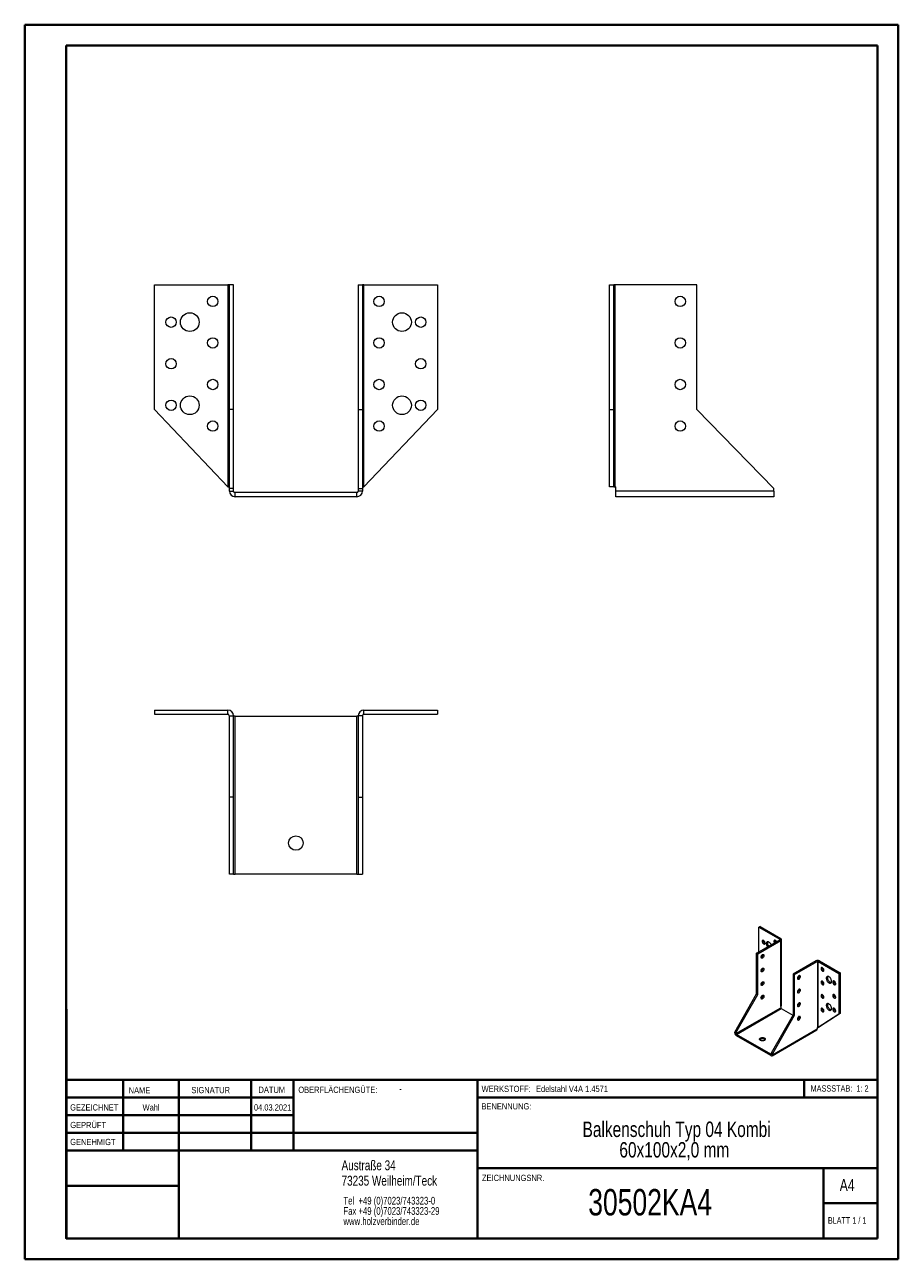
# Model space of a CAD drawing. Header units: millimetres. Extents: x 0 to 210, y 0 to 297.
import ezdxf

# ---------------------------------------------------------------- set-up
doc = ezdxf.new("R2010")
doc.units = ezdxf.units.MM
doc.styles.add('SLDTEXTSTYLE0', font='TXT', dxfattribs={"width": 0.75})
doc.styles.add('SLDTEXTSTYLE1', font='TXT', dxfattribs={"width": 0.681818})
doc.styles.add('SLDTEXTSTYLE2', font='TXT', dxfattribs={"width": 0.7})

# ---------------------------------------------------------------- blocks, each defined once
blk = doc.blocks.new('SW_NOTE_0')
at = {"color": 0, "linetype": 'Continuous', "lineweight": 0, "char_height": 1.8521, "attachment_point": 1, "style": 'SLDTEXTSTYLE0'}
for s, insert in [('Tel  +49 (0)7023/743323-0', (0, 2.39)), ('Fax +49 (0)7023/743323-29', (0, -0.08)), ('www.holzverbinder.de', (0, -2.55))]:
    blk.add_mtext(s, dxfattribs=dict(at, insert=insert))
blk = doc.blocks.new('SW_NOTE_1')
at = {"color": 0, "linetype": 'Continuous', "lineweight": 0, "char_height": 3.7042, "attachment_point": 2, "style": 'SLDTEXTSTYLE0'}
for s, insert in [('Balkenschuh Typ 04 Kombi', (31.2, 4.77)), ('60x100x2,0 mm', (30.65, -0.16))]:
    blk.add_mtext(s, dxfattribs=dict(at, insert=insert))

msp = doc.modelspace()

# ---------------------------------------------------------------- linework, layer by layer
at = {"color": 7, "linetype": 'Continuous', "lineweight": 40}
for p, q in [((0.08, 0.21), (0.08, 297.21)), ((0.08, 297.21), (210.08, 297.21)), ((210.08, 0.21), (210.08, 297.21)), ((210.08, 292.21), (210.08, 297.21)), ((10.08, 292.21), (205.08, 292.21)), ((10.08, 5.21), (10.08, 292.21)), ((205.08, 5.21), (205.08, 292.21)), ((10.11, 60.37), (10.11, 5.12)), ((205.08, 43.37), (10.11, 43.37)), ((23.71, 43.37), (23.71, 26.37)), ((37.1, 43.37), (37.1, 5.12)), ((54.51, 43.37), (54.51, 26.37)), ((64.71, 26.37), (64.71, 43.37)), ((108.91, 43.37), (108.91, 5.12)), ((187.47, 39.12), (187.47, 43.37)), ((64.71, 39.1), (10.11, 39.1)), ((205.08, 39.12), (108.91, 39.12)), ((64.71, 34.87), (10.11, 34.87)), ((108.91, 30.62), (10.11, 30.62)), ((108.91, 26.37), (10.11, 26.37)), ((108.91, 22.12), (205.08, 22.12)), ((192.08, 5.21), (192.08, 22.21)), ((37.1, 17.87), (10.11, 17.87)), ((10.11, 13.71), (10.08, 13.71)), ((205.08, 13.71), (192.08, 13.71)), ((10.11, 9.46), (10.08, 9.46)), ((10.08, 5.21), (205.08, 5.21)), ((205.08, 5.21), (180.99, 5.21)), ((0.08, 0.21), (210.08, 0.21))]:
    msp.add_line(p, q, dxfattribs=at)
at = {"color": 7, "linetype": 'Continuous', "lineweight": 15}
for p, q in [((31.27, 204.66), (31.27, 234.66)), ((31.27, 234.66), (48.9, 234.66)), ((48.9, 234.66), (48.9, 186.04)), ((49.27, 234.66), (48.9, 234.66)), ((50.27, 234.66), (49.27, 234.66)), ((49.27, 204.66), (49.27, 234.66)), ((50.27, 204.66), (50.27, 234.66)), ((80.27, 234.66), (81.27, 234.66)), ((80.27, 234.66), (80.27, 204.66)), ((81.27, 234.66), (81.27, 204.66)), ((81.64, 234.66), (81.27, 234.66)), ((81.64, 186.04), (81.64, 234.66)), ((81.64, 234.66), (99.27, 234.66)), ((99.27, 234.66), (99.27, 204.66)), ((140.67, 234.66), (141.67, 234.66)), ((140.67, 204.66), (140.67, 234.66)), ((141.67, 204.66), (141.67, 234.66)), ((142.04, 234.66), (141.67, 234.66)), ((142.04, 186.04), (142.04, 234.66)), ((161.67, 234.66), (142.04, 234.66)), ((161.67, 204.66), (161.67, 234.66)), ((48.9, 186.04), (31.27, 204.66)), ((50.27, 204.66), (49.27, 204.66)), ((49.27, 185.66), (49.27, 204.66)), ((50.27, 185.66), (50.27, 204.66)), ((80.27, 204.66), (80.27, 185.66)), ((80.27, 204.66), (81.27, 204.66)), ((81.27, 204.66), (81.27, 185.66)), ((99.27, 204.66), (81.64, 186.04)), ((140.67, 204.66), (141.67, 204.66)), ((140.67, 186.04), (140.67, 204.66)), ((141.67, 186.04), (141.67, 204.66)), ((180.17, 185.66), (161.67, 204.66)), ((48.9, 186.04), (49.27, 186.04)), ((50.27, 185.66), (49.27, 185.66)), ((49.27, 185.02), (49.27, 185.66)), ((49.27, 185.02), (50.27, 185.02)), ((50.27, 185.02), (50.27, 185.66)), ((50.64, 183.65), (50.64, 184.65)), ((79.9, 184.65), (50.64, 184.65)), ((79.9, 183.65), (79.9, 184.65)), ((80.27, 185.66), (80.27, 185.02)), ((80.27, 185.66), (81.27, 185.66)), ((81.27, 185.02), (80.27, 185.02)), ((81.27, 186.04), (81.64, 186.04)), ((81.27, 185.66), (81.27, 185.02)), ((141.67, 186.04), (140.67, 186.04)), ((141.67, 186.04), (142.04, 186.04)), ((142.04, 186.04), (142.17, 186.04)), ((142.17, 185.02), (142.17, 186.04)), ((180.17, 185.02), (142.17, 185.02)), ((142.17, 183.65), (142.17, 185.02)), ((180.17, 185.02), (180.17, 185.66)), ((180.17, 185.02), (180.17, 183.65)), ((79.9, 183.65), (50.64, 183.65)), ((180.17, 183.65), (142.17, 183.65)), ((31.27, 132.35), (31.27, 131.35)), ((31.27, 132.35), (48.9, 132.35)), ((31.27, 131.35), (48.9, 131.35)), ((48.9, 131.35), (48.9, 132.35)), ((49.27, 111.35), (49.27, 130.98)), ((49.27, 130.98), (50.27, 130.98)), ((50.27, 111.35), (50.27, 130.98)), ((50.64, 130.85), (50.27, 130.85)), ((50.64, 92.85), (50.64, 130.85)), ((50.64, 130.85), (79.9, 130.85)), ((79.9, 92.85), (79.9, 130.85)), ((80.27, 130.85), (79.9, 130.85)), ((81.27, 130.98), (80.27, 130.98)), ((80.27, 130.98), (80.27, 111.35)), ((81.27, 130.98), (81.27, 111.35)), ((81.64, 132.35), (99.27, 132.35)), ((81.64, 131.35), (81.64, 132.35)), ((81.64, 131.35), (99.27, 131.35)), ((99.27, 132.35), (99.27, 131.35)), ((50.27, 111.35), (49.27, 111.35)), ((49.27, 92.85), (49.27, 111.35)), ((50.27, 92.85), (50.27, 111.35)), ((80.27, 111.35), (81.27, 111.35)), ((80.27, 111.35), (80.27, 92.85)), ((81.27, 111.35), (81.27, 92.85)), ((50.27, 92.85), (49.27, 92.85)), ((50.27, 92.85), (50.64, 92.85)), ((79.9, 92.85), (50.64, 92.85)), ((79.9, 92.85), (80.27, 92.85)), ((80.27, 92.85), (81.27, 92.85)), ((176.86, 80.27), (176.58, 80.1)), ((176.86, 80.27), (181.85, 77.39)), ((176.58, 74.22), (176.58, 80.1)), ((176.58, 80.1), (181.57, 77.22)), ((181.57, 77.22), (181.85, 77.39)), ((181.57, 77.22), (181.57, 77.1)), ((176.01, 73.9), (181.57, 77.1)), ((176.3, 73.73), (181.85, 76.94)), ((181.57, 77.1), (181.85, 76.94)), ((181.85, 61.06), (181.85, 76.94)), ((182.01, 61.29), (182.01, 77.16)), ((176.3, 73.73), (176.01, 73.9)), ((176.01, 64.1), (176.01, 73.9)), ((176.3, 63.94), (176.3, 73.73)), ((190.33, 72.04), (184.78, 68.84)), ((190.62, 71.88), (185.06, 68.67)), ((190.62, 71.88), (190.33, 72.04)), ((190.62, 71.88), (190.62, 56)), ((190.83, 71.88), (191.11, 72.04)), ((190.83, 56), (190.83, 71.88)), ((190.83, 71.88), (195.81, 69)), ((191.11, 72.04), (196.1, 69.16)), ((184.78, 68.84), (185.06, 68.67)), ((184.78, 68.84), (184.78, 59.04)), ((185.06, 68.67), (185.06, 58.87)), ((192.14, 69.73), (192.2, 69.7)), ((196.1, 69.16), (195.81, 69)), ((195.81, 69), (195.81, 59.2)), ((196.1, 69.16), (196.1, 59.36)), ((192.14, 66.47), (192.2, 66.44)), ((194.96, 66.47), (195.03, 66.44)), ((170.78, 54.87), (176.01, 64.1)), ((171.06, 54.71), (176.3, 63.94)), ((176.3, 63.94), (176.01, 64.1)), ((192.14, 63.2), (192.2, 63.17)), ((194.96, 63.2), (195.03, 63.17)), ((171.06, 54.5), (181.81, 60.71)), ((171.17, 54.32), (181.92, 60.53)), ((181.81, 61.04), (181.85, 61.06)), ((181.81, 61.04), (181.81, 60.71)), ((181.92, 60.53), (184.71, 58.91)), ((192.14, 59.94), (192.2, 59.9)), ((194.96, 59.94), (195.03, 59.9)), ((184.78, 59.04), (179.55, 49.81)), ((185.06, 58.87), (179.83, 49.65)), ((184.78, 59.04), (185.06, 58.87)), ((185.89, 58.24), (186.08, 58.12)), ((195.81, 59.2), (190.83, 56)), ((196.1, 59.36), (191.11, 56.16)), ((196.1, 59.36), (195.81, 59.2)), ((171.06, 54.71), (170.78, 54.87)), ((170.78, 54.67), (170.78, 54.87)), ((170.78, 54.67), (171.06, 54.5)), ((171.06, 54.5), (171.06, 54.71)), ((171.17, 54), (171.17, 54.32)), ((179.44, 49.54), (171.17, 54.32)), ((179.44, 49.22), (171.17, 54)), ((179.72, 49.19), (190.47, 55.4)), ((179.83, 49.44), (190.58, 55.65)), ((190.58, 55.98), (190.62, 56)), ((190.58, 55.98), (190.58, 55.65)), ((190.83, 56), (191.11, 56.16)), ((179.44, 49.54), (179.55, 49.6)), ((179.44, 49.22), (179.44, 49.54)), ((179.55, 49.81), (179.83, 49.65)), ((179.55, 49.81), (179.55, 49.6)), ((179.83, 49.44), (179.55, 49.6)), ((179.83, 49.65), (179.83, 49.44))]:
    msp.add_line(p, q, dxfattribs=at)
at = {"color": 7, "linetype": 'Continuous', "lineweight": 0}
for p, q in [((64.71, 39.12), (10.11, 39.12)), ((23.71, 5.21), (23.71, 5.12)), ((54.51, 5.21), (54.51, 5.12))]:
    msp.add_line(p, q, dxfattribs=at)
at = {"color": 7, "linetype": 'Continuous', "lineweight": 15, "flags": 128}
for points in [[(177.71, 76.92), (177.63, 76.95), (177.55, 76.97), (177.48, 76.95), (177.43, 76.92), (177.39, 76.86), (177.36, 76.78), (177.36, 76.69), (177.37, 76.59), (177.4, 76.48), (177.45, 76.38), (177.52, 76.28), (177.59, 76.2), (177.67, 76.13), (177.75, 76.08), (177.83, 76.06), (177.9, 76.06), (177.97, 76.08), (178.02, 76.13), (178.05, 76.2), (178.06, 76.28), (178.06, 76.38), (178.03, 76.48), (177.99, 76.59), (177.94, 76.69), (177.87, 76.78), (177.79, 76.86), (177.71, 76.92)], [(178.98, 76.51), (178.88, 76.56), (178.77, 76.59), (178.67, 76.6), (178.58, 76.58), (178.51, 76.54), (178.44, 76.47), (178.39, 76.39), (178.36, 76.29), (178.35, 76.17), (178.35, 76.05), (178.37, 75.91), (178.41, 75.77), (178.47, 75.63), (178.54, 75.5), (178.61, 75.4)], [(180.54, 76.92), (180.46, 76.95), (180.38, 76.97), (180.31, 76.95), (180.26, 76.92), (180.21, 76.86), (180.19, 76.78), (180.19, 76.69), (180.2, 76.59), (180.23, 76.48), (180.28, 76.38), (180.29, 76.37)], [(177.07, 72.88), (177.08, 72.98), (177.11, 73.08), (177.16, 73.19), (177.22, 73.29), (177.29, 73.38), (177.37, 73.45), (177.45, 73.5), (177.53, 73.53), (177.6, 73.54), (177.67, 73.52), (177.72, 73.48), (177.76, 73.41), (177.78, 73.33), (177.78, 73.24), (177.76, 73.13), (177.72, 73.03), (177.67, 72.92), (177.6, 72.83), (177.53, 72.75), (177.45, 72.69), (177.37, 72.64), (177.29, 72.63), (177.22, 72.63), (177.16, 72.66), (177.11, 72.72), (177.08, 72.79), (177.07, 72.88)], [(177.07, 69.61), (177.08, 69.71), (177.11, 69.82), (177.16, 69.92), (177.22, 70.02), (177.29, 70.11), (177.37, 70.18), (177.45, 70.23), (177.53, 70.26), (177.6, 70.27), (177.67, 70.25), (177.72, 70.21), (177.76, 70.15), (177.78, 70.06), (177.78, 69.97), (177.76, 69.87), (177.72, 69.76), (177.67, 69.66), (177.6, 69.56), (177.53, 69.48), (177.45, 69.42), (177.37, 69.38), (177.29, 69.36), (177.22, 69.37), (177.16, 69.4), (177.11, 69.45), (177.08, 69.52), (177.07, 69.61)], [(185.84, 67.81), (185.85, 67.73), (185.88, 67.65), (185.93, 67.6), (185.98, 67.57), (186.06, 67.56), (186.13, 67.58), (186.22, 67.62), (186.3, 67.69), (186.37, 67.77), (186.44, 67.86), (186.49, 67.97), (186.53, 68.07), (186.55, 68.17), (186.55, 68.27), (186.53, 68.35), (186.49, 68.41), (186.44, 68.46), (186.37, 68.47), (186.3, 68.47), (186.22, 68.44), (186.13, 68.39), (186.06, 68.31), (185.98, 68.22), (185.93, 68.13), (185.88, 68.02), (185.85, 67.91), (185.84, 67.81)], [(191.85, 69.57), (191.93, 69.53), (192.01, 69.52), (192.08, 69.53), (192.14, 69.57), (192.18, 69.63), (192.2, 69.71), (192.21, 69.8), (192.19, 69.9), (192.16, 70.01), (192.11, 70.11), (192.05, 70.21), (191.97, 70.29), (191.89, 70.36), (191.81, 70.41), (191.73, 70.43), (191.66, 70.43), (191.6, 70.41), (191.55, 70.36), (191.51, 70.29), (191.5, 70.21), (191.5, 70.11), (191.53, 70), (191.57, 69.9), (191.63, 69.8), (191.69, 69.71), (191.77, 69.63), (191.85, 69.57)], [(177.07, 66.34), (177.08, 66.44), (177.11, 66.55), (177.16, 66.65), (177.22, 66.75), (177.29, 66.84), (177.37, 66.92), (177.45, 66.97), (177.53, 67), (177.6, 67), (177.67, 66.99), (177.72, 66.94), (177.76, 66.88), (177.78, 66.8), (177.78, 66.7), (177.76, 66.6), (177.72, 66.49), (177.67, 66.39), (177.6, 66.3), (177.53, 66.22), (177.45, 66.15), (177.37, 66.11), (177.29, 66.09), (177.22, 66.1), (177.16, 66.13), (177.11, 66.18), (177.08, 66.26), (177.07, 66.34)], [(191.85, 66.3), (191.93, 66.27), (192.01, 66.26), (192.08, 66.27), (192.14, 66.3), (192.18, 66.36), (192.2, 66.44), (192.21, 66.53), (192.19, 66.63), (192.16, 66.74), (192.11, 66.84), (192.05, 66.94), (191.97, 67.03), (191.89, 67.09), (191.81, 67.14), (191.73, 67.17), (191.66, 67.17), (191.6, 67.14), (191.55, 67.09), (191.51, 67.02), (191.5, 66.94), (191.5, 66.84), (191.53, 66.74), (191.57, 66.63), (191.63, 66.53), (191.69, 66.44), (191.77, 66.36), (191.85, 66.3)], [(193.41, 66.71), (193.52, 66.66), (193.62, 66.63), (193.72, 66.63), (193.81, 66.64), (193.89, 66.69), (193.95, 66.75), (194, 66.83), (194.03, 66.93), (194.04, 67.05), (194.04, 67.18), (194.02, 67.31), (193.98, 67.45), (193.92, 67.59), (193.85, 67.72), (193.76, 67.85), (193.67, 67.97), (193.57, 68.07), (193.46, 68.15), (193.35, 68.21), (193.25, 68.25), (193.15, 68.27), (193.05, 68.26), (192.97, 68.23), (192.9, 68.18), (192.84, 68.11), (192.8, 68.01), (192.78, 67.91), (192.77, 67.78), (192.79, 67.65), (192.82, 67.51), (192.87, 67.37), (192.93, 67.24), (193.01, 67.11), (193.1, 66.98), (193.2, 66.88), (193.3, 66.79), (193.41, 66.71)], [(193.12, 68.27), (193.08, 68.18), (193.06, 68.07), (193.06, 67.95), (193.07, 67.81), (193.1, 67.68), (193.15, 67.54), (193.21, 67.4), (193.29, 67.27), (193.38, 67.15), (193.48, 67.04), (193.58, 66.95), (193.69, 66.88)], [(194.68, 66.3), (194.76, 66.27), (194.84, 66.26), (194.91, 66.27), (194.96, 66.31), (195.01, 66.36), (195.03, 66.44), (195.03, 66.53), (195.02, 66.63), (194.99, 66.74), (194.94, 66.84), (194.88, 66.94), (194.8, 67.03), (194.72, 67.09), (194.64, 67.14), (194.56, 67.17), (194.49, 67.17), (194.42, 67.14), (194.37, 67.09), (194.34, 67.03), (194.33, 66.94), (194.33, 66.84), (194.36, 66.74), (194.4, 66.63), (194.45, 66.53), (194.52, 66.44), (194.6, 66.36), (194.68, 66.3)], [(177.07, 63.08), (177.08, 63.18), (177.11, 63.28), (177.16, 63.39), (177.22, 63.49), (177.29, 63.58), (177.37, 63.65), (177.45, 63.7), (177.53, 63.73), (177.6, 63.74), (177.67, 63.72), (177.72, 63.68), (177.76, 63.61), (177.78, 63.53), (177.78, 63.44), (177.76, 63.33), (177.72, 63.23), (177.67, 63.13), (177.6, 63.03), (177.53, 62.95), (177.45, 62.89), (177.37, 62.85), (177.29, 62.83), (177.22, 62.83), (177.16, 62.86), (177.11, 62.92), (177.08, 62.99), (177.07, 63.08)], [(185.84, 64.55), (185.85, 64.46), (185.88, 64.39), (185.93, 64.33), (185.98, 64.3), (186.06, 64.3), (186.13, 64.32), (186.22, 64.36), (186.3, 64.42), (186.37, 64.5), (186.44, 64.6), (186.49, 64.7), (186.53, 64.81), (186.55, 64.91), (186.55, 65), (186.53, 65.08), (186.49, 65.15), (186.44, 65.19), (186.37, 65.21), (186.3, 65.2), (186.22, 65.17), (186.13, 65.12), (186.06, 65.05), (185.98, 64.96), (185.93, 64.86), (185.88, 64.75), (185.85, 64.65), (185.84, 64.55)], [(191.85, 63.04), (191.93, 63), (192.01, 62.99), (192.08, 63), (192.14, 63.04), (192.18, 63.1), (192.2, 63.17), (192.21, 63.27), (192.19, 63.37), (192.16, 63.47), (192.11, 63.58), (192.05, 63.68), (191.97, 63.76), (191.89, 63.83), (191.81, 63.88), (191.73, 63.9), (191.66, 63.9), (191.6, 63.87), (191.55, 63.83), (191.51, 63.76), (191.5, 63.67), (191.5, 63.58), (191.53, 63.47), (191.57, 63.37), (191.63, 63.26), (191.69, 63.17), (191.77, 63.1), (191.85, 63.04)], [(194.68, 63.04), (194.76, 63), (194.84, 62.99), (194.91, 63), (194.96, 63.04), (195.01, 63.1), (195.03, 63.17), (195.03, 63.27), (195.02, 63.37), (194.99, 63.47), (194.94, 63.58), (194.88, 63.68), (194.8, 63.76), (194.72, 63.83), (194.64, 63.88), (194.56, 63.9), (194.49, 63.9), (194.42, 63.88), (194.37, 63.83), (194.34, 63.76), (194.33, 63.67), (194.33, 63.58), (194.36, 63.47), (194.4, 63.37), (194.45, 63.26), (194.52, 63.17), (194.6, 63.1), (194.68, 63.04)], [(185.84, 61.28), (185.85, 61.19), (185.88, 61.12), (185.93, 61.07), (185.98, 61.04), (186.06, 61.03), (186.13, 61.05), (186.22, 61.09), (186.3, 61.15), (186.37, 61.24), (186.44, 61.33), (186.49, 61.43), (186.53, 61.54), (186.55, 61.64), (186.55, 61.74), (186.53, 61.82), (186.49, 61.88), (186.44, 61.92), (186.37, 61.94), (186.3, 61.94), (186.22, 61.91), (186.13, 61.85), (186.06, 61.78), (185.98, 61.69), (185.93, 61.59), (185.88, 61.49), (185.85, 61.38), (185.84, 61.28)], [(191.85, 59.77), (191.93, 59.74), (192.01, 59.72), (192.08, 59.74), (192.14, 59.77), (192.18, 59.83), (192.2, 59.91), (192.21, 60), (192.19, 60.1), (192.16, 60.21), (192.11, 60.31), (192.05, 60.41), (191.97, 60.49), (191.89, 60.56), (191.81, 60.61), (191.73, 60.63), (191.66, 60.63), (191.6, 60.61), (191.55, 60.56), (191.51, 60.49), (191.5, 60.41), (191.5, 60.31), (191.53, 60.21), (191.57, 60.1), (191.63, 60), (191.69, 59.91), (191.77, 59.83), (191.85, 59.77)], [(193.41, 60.18), (193.52, 60.13), (193.62, 60.1), (193.72, 60.09), (193.81, 60.11), (193.89, 60.15), (193.95, 60.22), (194, 60.3), (194.03, 60.4), (194.04, 60.52), (194.04, 60.64), (194.02, 60.78), (193.98, 60.92), (193.92, 61.06), (193.85, 61.19), (193.76, 61.32), (193.67, 61.43), (193.57, 61.53), (193.46, 61.62), (193.35, 61.68), (193.25, 61.72), (193.15, 61.74), (193.05, 61.73), (192.97, 61.7), (192.9, 61.65), (192.84, 61.57), (192.8, 61.48), (192.78, 61.37), (192.77, 61.25), (192.79, 61.12), (192.82, 60.98), (192.87, 60.84), (192.93, 60.71), (193.01, 60.57), (193.1, 60.45), (193.2, 60.34), (193.3, 60.25), (193.41, 60.18)], [(193.12, 61.74), (193.08, 61.64), (193.06, 61.54), (193.06, 61.41), (193.07, 61.28), (193.1, 61.15), (193.15, 61.01), (193.21, 60.87), (193.29, 60.74), (193.38, 60.62), (193.48, 60.51), (193.58, 60.42), (193.69, 60.34)], [(194.68, 59.77), (194.76, 59.74), (194.84, 59.72), (194.91, 59.74), (194.96, 59.77), (195.01, 59.83), (195.03, 59.91), (195.03, 60), (195.02, 60.1), (194.99, 60.21), (194.94, 60.31), (194.88, 60.41), (194.8, 60.49), (194.72, 60.56), (194.64, 60.61), (194.56, 60.63), (194.49, 60.63), (194.42, 60.61), (194.37, 60.56), (194.34, 60.49), (194.33, 60.41), (194.33, 60.31), (194.36, 60.21), (194.4, 60.1), (194.45, 60), (194.52, 59.91), (194.6, 59.83), (194.68, 59.77)], [(185.84, 58.02), (185.85, 57.93), (185.88, 57.86), (185.93, 57.8), (185.98, 57.77), (186.06, 57.76), (186.13, 57.78), (186.22, 57.82), (186.3, 57.89), (186.37, 57.97), (186.44, 58.06), (186.49, 58.17), (186.53, 58.27), (186.55, 58.38), (186.55, 58.47), (186.53, 58.55), (186.49, 58.62), (186.44, 58.66), (186.37, 58.68), (186.3, 58.67), (186.22, 58.64), (186.13, 58.59), (186.06, 58.51), (185.98, 58.43), (185.93, 58.33), (185.88, 58.22), (185.85, 58.12), (185.84, 58.02)], [(176.93, 52.87), (176.85, 52.93), (176.78, 53), (176.74, 53.08), (176.73, 53.16), (176.74, 53.24), (176.78, 53.31), (176.85, 53.38), (176.93, 53.44), (177.04, 53.49), (177.16, 53.53), (177.29, 53.55), (177.43, 53.56), (177.56, 53.55), (177.7, 53.53), (177.82, 53.49), (177.92, 53.44), (178.01, 53.38), (178.07, 53.31), (178.11, 53.24), (178.13, 53.16), (178.11, 53.08), (178.07, 53), (178.01, 52.93), (177.92, 52.87), (177.82, 52.82), (177.7, 52.78), (177.56, 52.76), (177.43, 52.75), (177.29, 52.76), (177.16, 52.78), (177.04, 52.82), (176.93, 52.87)]]:
    msp.add_lwpolyline(points, dxfattribs=at)
at = {"color": 7, "linetype": 'Continuous', "lineweight": 15}
for centre, radius in [((45.27, 230.66), 1.25), ((85.27, 230.66), 1.25), ((157.67, 230.66), 1.25), ((35.27, 225.66), 1.25), ((39.77, 225.66), 2.25), ((90.77, 225.66), 2.25), ((95.27, 225.66), 1.25), ((45.27, 220.66), 1.25), ((85.27, 220.66), 1.25), ((157.67, 220.66), 1.25), ((35.27, 215.66), 1.25), ((95.27, 215.66), 1.25), ((45.27, 210.66), 1.25), ((85.27, 210.66), 1.25), ((157.67, 210.66), 1.25), ((39.77, 205.66), 2.25), ((90.77, 205.66), 2.25), ((35.27, 205.66), 1.25), ((95.27, 205.66), 1.25), ((45.27, 200.66), 1.25), ((85.27, 200.66), 1.25), ((157.67, 200.66), 1.25), ((65.27, 100.35), 1.75)]:
    msp.add_circle(centre, radius, dxfattribs=at)
for centre, radius, start, end in [((50.64, 185.02), 1.37, 180, 270), ((50.64, 185.02), 0.368, 180, 270), ((79.9, 185.02), 0.368, 270, 0), ((79.9, 185.02), 1.37, 270, 0), ((48.9, 130.98), 1.37, 0, 90), ((48.9, 130.98), 0.368, 0, 90), ((81.64, 130.98), 1.37, 90, 180), ((81.64, 130.98), 0.368, 90, 180), ((181.54, 77.16), 0.0643, 290.7834, 69.2166), ((181.76, 77.16), 0.239, 290.7834, 69.2166), ((178.35, 76.88), 0.704, 174.1201, 245.8745), ((179.7, 76.25), 1.06, 160.8398, 220.4168), ((178.26, 75.36), 1.36, 23.6709, 57.5691), ((181.12, 76.88), 0.648, 173.6455, 212.5039), ((180.15, 76.3), 0.733, 29.1085, 57.8029), ((176.79, 73.45), 0.704, 294.1255, 5.8799), ((178.04, 73.47), 0.682, 182.0832, 206.3595), ((190.72, 71.29), 0.841, 62.6097, 117.3903), ((190.72, 71.68), 0.226, 62.6097, 117.3903), ((176.79, 70.18), 0.704, 294.1255, 5.8799), ((178.04, 70.2), 0.682, 182.0832, 206.3595), ((185.56, 68.39), 0.704, 294.1255, 5.8799), ((192.52, 70.36), 0.736, 175.5281, 238.3644), ((176.79, 66.92), 0.704, 294.1255, 5.8799), ((192.52, 67.09), 0.736, 175.5281, 238.3644), ((193.99, 67.36), 0.572, 237.9995, 268.2386), ((195.35, 67.09), 0.736, 175.5281, 238.3644), ((176.79, 63.65), 0.704, 294.1255, 5.8799), ((185.56, 65.12), 0.704, 294.1255, 5.8799), ((192.52, 63.83), 0.736, 175.5281, 238.3644), ((195.35, 63.83), 0.736, 175.5281, 238.3644), ((182.04, 60.72), 0.226, 182.6055, 237.3945), ((181.74, 61.31), 0.275, 294.3747, 354.3052), ((185.56, 61.85), 0.704, 294.1255, 5.8799), ((192.52, 60.56), 0.736, 175.5281, 238.3644), ((193.99, 60.83), 0.572, 237.9995, 268.2386), ((195.35, 60.56), 0.736, 175.5281, 238.3644), ((185.56, 58.59), 0.704, 294.1255, 5.8799), ((171.62, 54.7), 0.841, 182.6055, 237.3945), ((171.29, 54.51), 0.226, 182.6055, 237.3945), ((190.32, 55.61), 0.262, 304.0564, 7.2558), ((190.72, 55.8), 0.226, 62.6097, 117.3903), ((177.43, 52.31), 0.938, 46.9523, 133.0477), ((179.49, 49.59), 0.0643, 230.7967, 9.214), ((179.6, 49.4), 0.239, 230.7967, 9.214)]:
    msp.add_arc(centre, radius, start, end, dxfattribs=at)

# ---------------------------------------------------------------- block references
at = {"color": 7, "linetype": 'Continuous', "lineweight": 0}
for name, p in [('SW_NOTE_1', (125.59, 28.57)), ('SW_NOTE_0', (76.7, 12.85))]:
    msp.add_blockref(name, p, dxfattribs=at)

# ---------------------------------------------------------------- texts
for s, insert, char_height, attachment_point, style in [('NAME', (25.07, 41.62), 1.5, 1, 'SLDTEXTSTYLE0'), ('SIGNATUR', (40.14, 41.68), 1.5, 1, 'SLDTEXTSTYLE0'), ('DATUM', (56.28, 41.74), 1.5, 1, 'SLDTEXTSTYLE0'), ('OBERFLÄCHENGÜTE:', (65.86, 41.74), 1.5, 1, 'SLDTEXTSTYLE0'), ('WERKSTOFF:', (109.91, 41.96), 1.5, 1, 'SLDTEXTSTYLE0'), ('Edelstahl V4A 1.4571', (122.99, 41.96), 1.5, 1, 'SLDTEXTSTYLE0'), ('MASSSTAB:  1: 2', (188.99, 42.07), 1.5, 1, 'SLDTEXTSTYLE2'), ('-', (90.14, 42.03), 1.59, 1, 'SLDTEXTSTYLE0'), ('GEZEICHNET', (11, 37.51), 1.5, 1, 'SLDTEXTSTYLE0'), ('Wahl', (30.46, 37.5), 1.499, 2, 'SLDTEXTSTYLE0'), ('04.03.2021', (59.68, 37.5), 1.499, 2, 'SLDTEXTSTYLE0'), ('BENENNUNG:', (109.88, 37.77), 1.5, 1, 'SLDTEXTSTYLE0'), ('GEPRÜFT', (11.03, 33.28), 1.5, 1, 'SLDTEXTSTYLE0'), ('GENEHMIGT', (11.02, 29.19), 1.5, 1, 'SLDTEXTSTYLE0'), ('Austraße 34', (76.25, 24.02), 2.3813, 1, 'SLDTEXTSTYLE0'), ('73235 Weilheim/Teck', (76.25, 20.32), 2.3813, 1, 'SLDTEXTSTYLE0'), ('ZEICHNUNGSNR.', (110, 20.55), 1.5, 1, 'SLDTEXTSTYLE0'), ('A4', (196, 19.52), 2.91, 1, 'SLDTEXTSTYLE0'), ('30502KA4', (150.42, 17.12), 6.35, 2, 'SLDTEXTSTYLE0'), ('BLATT 1 / 1', (193.16, 10.36), 1.5875, 1, 'SLDTEXTSTYLE1')]:
    msp.add_mtext(s, dxfattribs=dict(at, insert=insert, char_height=char_height, attachment_point=attachment_point, style=style))

doc.saveas('drawing.dxf')
